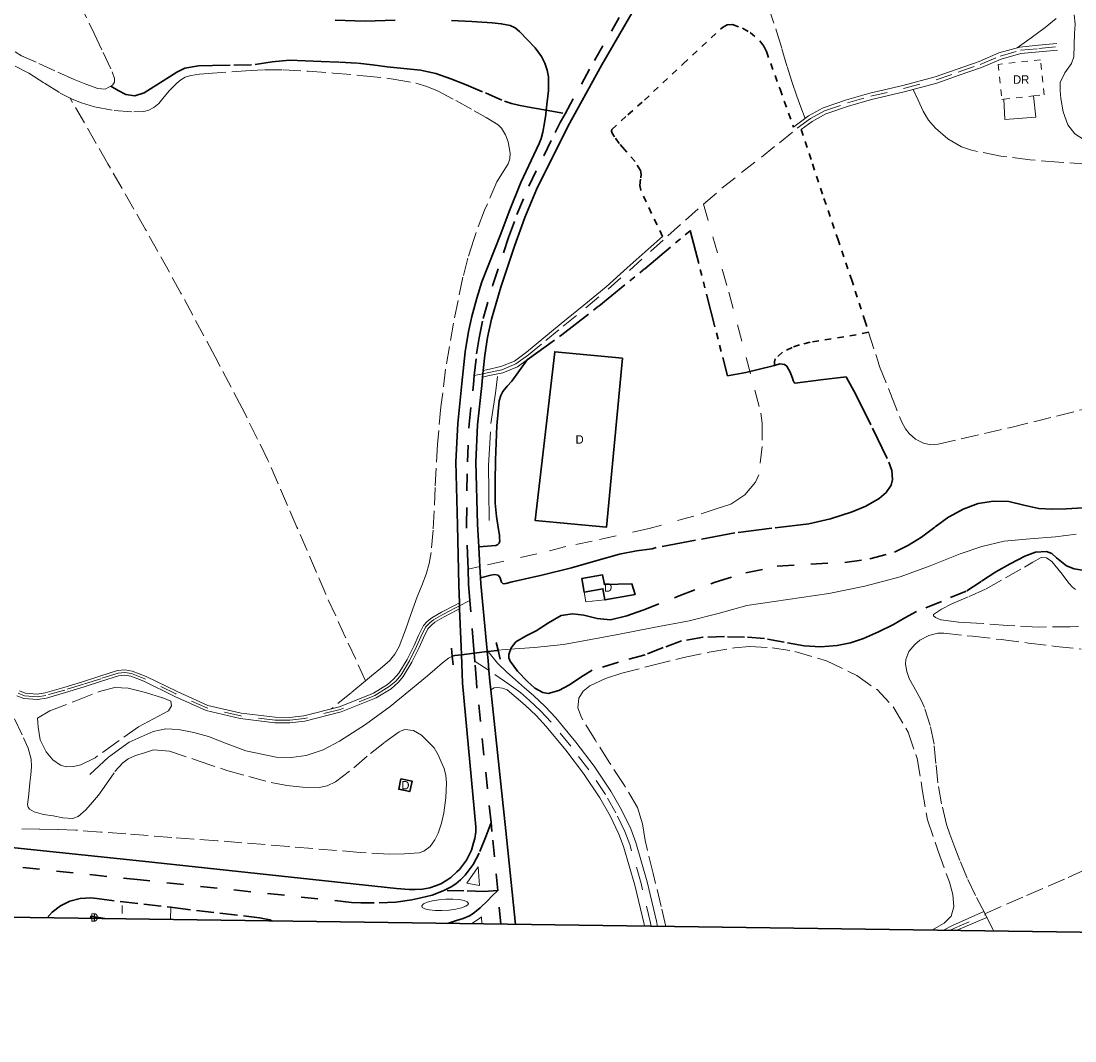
# Model space of a CAD drawing. Header units: metres. Extents: x 397317 to 400830, y 4588008 to 4590370.
# Tile 12 of 88: x 398183 to 398495, y 4588008 to 4588310. Entities that reach past the tile are written whole.
import ezdxf
from ezdxf.enums import TextEntityAlignment as Align

# ---------------------------------------------------------------- set-up
doc = ezdxf.new("R2010")
doc.units = ezdxf.units.M
doc.header["$MEASUREMENT"] = 0
for name, pattern in [('bt5mv20_nopinta', [10, 5, -5]), ('bt5mv20_tapia', [17.375, 10, -2.75, 1.875, -2.75]), ('bt5mv20_tlin1', [7, 5.25, -1.75]), ('bt5mv20_tlin6', [19.375, 10, -1.875, 1.875, -1.875, 1.875, -1.875]), ('bt5mv20_tlin7', [3.75, 1.875, -1.875])]:
    doc.linetypes.add(name, pattern=pattern)
for name, color, linetype, lineweight in [('COB01_LN', 7, 'Continuous', 15), ('EDI01_CN', 7, 'Continuous', 15), ('EDI01_LN', 7, 'Continuous', 15), ('EDI03_CN', 7, 'Continuous', 15), ('EDI03_LN', 7, 'Continuous', 15), ('ELU01_LN', 7, 'Continuous', 15), ('ESP01_LN', 7, 'Continuous', 15), ('ESP02_LN', 7, 'Continuous', 15), ('FLU01_LN', 7, 'Continuous', 15), ('FLU03_LN', 7, 'Continuous', 15), ('ILL01_CN', 7, 'Continuous', 15), ('ILL01_LN', 7, 'Continuous', 15), ('PAR01_LN', 7, 'Continuous', 15), ('PAU01_LN', 7, 'Continuous', 15), ('PON02_LN', 7, 'Continuous', 15), ('TAN01_LN', 7, 'Continuous', 15), ('TAN03_LN', 7, 'Continuous', 15), ('VIA01_LN', 7, 'Continuous', 15), ('VIA04_LN', 7, 'Continuous', 15), ('VIA16_LN', 7, 'Continuous', 15), ('VIA19_LN', 7, 'Continuous', 15), ('VIA21_LN', 7, 'Continuous', 15), ('VIA23_LN', 7, 'Continuous', 15), ('VIR01_LN', 7, 'Continuous', 15)]:
    doc.layers.add(name, color=color, linetype=linetype, lineweight=lineweight)
doc.styles.add('034', font='txt')

msp = doc.modelspace()

# ---------------------------------------------------------------- linework, layer by layer
at = {"layer": 'COB01_LN', "color": 92, "linetype": 'bt5mv20_nopinta', "lineweight": 35}
for points in [[(398339.26, 4588111.09, 165.51), (398337.67, 4588111.36, 165.67), (398335.35, 4588112.72, 165.88), (398333.09, 4588114.66, 166.08), (398330.22, 4588117.67, 165.72), (398328.04, 4588120.68, 164.45), (398327.63, 4588121.65, 163.62), (398327.65, 4588122.61, 162.78), (398328.28, 4588124.59, 162.09), (398329.66, 4588126.4, 161.89), (398332.7, 4588128.12, 162.46), (398335.73, 4588129.66, 162.95), (398339.32, 4588132, 162.94), (398343.1, 4588134.17, 162.72), (398346.42, 4588134.67, 162.33), (398349.81, 4588134.32, 161.96), (398353.77, 4588133.34, 161.72), (398357.7, 4588132.86, 161.66), (398362.55, 4588134.1, 162.07), (398367.33, 4588135.79, 162.4), (398378, 4588139.97, 162.08), (398388.68, 4588144.05, 161.68), (398397.77, 4588146.8, 161.27), (398407.05, 4588148.76, 160.91), (398417.01, 4588149.42, 160.74), (398427.01, 4588149.85, 160.61), (398434.46, 4588150.93, 160.42), (398441.76, 4588152.97, 160.18), (398445.85, 4588154.98, 159.89), (398449.68, 4588157.39, 159.68), (398453.76, 4588160.4, 159.68), (398457.88, 4588163.41, 159.68), (398462.02, 4588165.66, 159.68), (398466.46, 4588167.28, 159.68), (398471.02, 4588168.04, 159.68), (398475.58, 4588167.9, 159.68), (398480, 4588166.86, 159.5), (398484.45, 4588165.89, 159.24), (398488.5, 4588165.68, 159.14), (398492.55, 4588165.73, 159.01), (398497.56, 4588166.03, 158.65)], [(398497.22, 4588147.61, 155.1), (398494.9, 4588148.03, 155.1), (398492.64, 4588148.85, 155.1), (398489.66, 4588151.22, 154.99), (398488.26, 4588152.5, 154.91), (398486.71, 4588153.15, 154.85), (398483.5, 4588152.91, 154.82), (398480.32, 4588151.77, 154.84), (398475.94, 4588149.5, 154.94), (398471.67, 4588147.08, 155.26)], [(398471.67, 4588147.08, 155.26), (398467.33, 4588144.2, 155.96), (398462.94, 4588141.41, 156.69), (398455.6, 4588138.34, 157.53), (398448.25, 4588135.38, 158.37), (398444.82, 4588133.46, 158.79), (398441.4, 4588131.53, 159.3), (398437.03, 4588129.35, 160.3), (398432.59, 4588127.37, 161.42), (398428.76, 4588126.08, 162.24), (398424.76, 4588125.29, 163.02), (398419.86, 4588124.94, 163.78), (398414.97, 4588125.21, 164.1), (398409.11, 4588126.29, 164.1), (398403.22, 4588127.36, 164.1), (398397.35, 4588127.8, 164.09), (398391.47, 4588127.93, 164.09), (398385.09, 4588127.72, 164.09), (398378.74, 4588126.65, 164.09), (398373.29, 4588124.68, 164.09), (398367.97, 4588122.57, 164.09), (398360.11, 4588120.36, 164.04), (398352.3, 4588117.98, 164.21), (398348.9, 4588115.97, 164.51), (398345.58, 4588113.68, 164.89), (398342.43, 4588111.99, 165.2), (398339.26, 4588111.09, 165.51)]]:
    msp.add_polyline3d(points, dxfattribs=at)
at = {"layer": 'EDI01_LN', "color": 1, "linetype": 'Continuous', "lineweight": 35}
for points in [[(398361.2, 4588210.34, 172.94), (398356.5, 4588160.32, 172.94), (398335.4, 4588162.3, 172.94), (398341.18, 4588212.22, 172.94), (398361.2, 4588210.34, 172.94)], [(398349.92, 4588141.13, 163.51), (398349.21, 4588145.11, 163.51), (398355.37, 4588146.19, 163.51), (398355.88, 4588143.31, 163.51), (398363.99, 4588143.6, 163.51), (398364.95, 4588140.37, 163.51), (398356.05, 4588138.8, 163.51), (398355.47, 4588142.1, 163.51), (398349.92, 4588141.13, 163.51)], [(398295.7, 4588085.89, 169.55), (398295.04, 4588082.75, 169.55), (398298.31, 4588082.06, 169.55), (398298.97, 4588085.2, 169.55), (398295.7, 4588085.89, 169.55)], [(398208.09, 4588044.47, 183.72), (398203.95, 4588045.18, 183.79), (398203.84, 4588044.53, 183.78)]]:
    msp.add_polyline3d(points, dxfattribs=at)
at = {"layer": 'EDI03_LN', "color": 1, "linetype": 'bt5mv20_tlin7', "lineweight": 15}
msp.add_polyline3d([(398474.04, 4588286.98, 171.99), (398482.84, 4588287.94, 171.99), (398486.04, 4588288.29, 171.99), (398484.91, 4588298.66, 171.99), (398472.38, 4588297.29, 171.99), (398473.51, 4588286.92, 171.99), (398474.04, 4588286.98, 171.99)], dxfattribs=at)
at = {"layer": 'ELU01_LN', "color": 1, "linetype": 'Continuous', "lineweight": 15}
for points in [[(398315.21, 4588054.94, 170.26), (398318.59, 4588059.81, 170.02), (398318.97, 4588054.27, 170.16), (398315.21, 4588054.94, 170.26)], [(398315.65, 4588048.95, 170.69), (398315.3, 4588049.42, 170.69), (398314.35, 4588049.81, 170.69), (398312.89, 4588050.09, 170.69), (398311.04, 4588050.22, 170.69), (398308.98, 4588050.2, 170.69), (398306.9, 4588050.03, 170.69), (398304.99, 4588049.72, 170.69), (398303.42, 4588049.3, 170.69), (398302.34, 4588048.81, 170.69), (398301.85, 4588048.3, 170.69), (398302, 4588047.81, 170.69), (398302.76, 4588047.39, 170.69), (398304.07, 4588047.08, 170.69), (398305.81, 4588046.89, 170.69), (398307.82, 4588046.87, 170.69), (398309.92, 4588046.99, 170.69), (398311.91, 4588047.26, 170.69), (398313.6, 4588047.65, 170.69), (398314.85, 4588048.12, 170.69), (398315.54, 4588048.62, 170.69), (398315.65, 4588048.95, 170.69)], [(398316.31, 4588042.96, 170.69), (398316.98, 4588043.19, 170.69), (398318.98, 4588044.54, 170.69), (398319.5, 4588045.03, 170.69), (398319.6, 4588042.92, 170.8)]]:
    msp.add_polyline3d(points, dxfattribs=at)
at = {"layer": 'ESP01_LN', "color": 132, "linetype": 'bt5mv20_tlin6', "lineweight": 35}
for points in [[(398318.7, 4588154.5, 165.72), (398323.75, 4588154.9, 166.05), (398324.34, 4588155.21, 166.08), (398324.71, 4588155.62, 166.08), (398324.93, 4588156.3, 166.09), (398324.9, 4588157.03, 166.09), (398324.9, 4588157.96, 166.1), (398324.58, 4588159.62, 166.08), (398323.95, 4588163.5, 165.96), (398323.53, 4588167.39, 165.83), (398323.58, 4588173.78, 165.79), (398323.71, 4588180.18, 165.75), (398323.86, 4588185.26, 165.53), (398324.04, 4588190.34, 165.35), (398324.77, 4588197.71, 165.35), (398325.21, 4588199.24, 165.35), (398325.8, 4588200.45, 165.36), (398327.09, 4588202.08, 165.36), (398328.48, 4588203.57, 165.38), (398330.75, 4588206.71, 165.45), (398333.02, 4588209.84, 165.52), (398343.32, 4588217.26, 165.67), (398354.24, 4588225.72, 165.91), (398367.81, 4588236.82, 165.94), (398381.29, 4588248.05, 165.88), (398381.32, 4588248.08, 165.88)], [(398381.32, 4588248.08, 165.88), (398392.32, 4588205.1, 165.57), (398397.76, 4588206.14, 165.42), (398405.47, 4588207.95, 165.25), (398406.26, 4588208.18, 165.26), (398407.78, 4588208.63, 165.28), (398409.18, 4588208.43, 165.28), (398409.89, 4588207.92, 165.27), (398410.91, 4588206.21, 165.11), (398411.59, 4588204.42, 164.96), (398411.79, 4588203.73, 164.96), (398412.03, 4588203.09, 164.96), (398412.34, 4588202.96, 164.96), (398419.9, 4588203.9, 164.96), (398427.46, 4588204.86, 164.9)], [(398427.46, 4588204.86, 164.9), (398427.58, 4588204.62, 164.9), (398430.26, 4588199.57, 164.97), (398435.23, 4588189.59, 165.13), (398440.1, 4588179.57, 165.22), (398440.95, 4588177.07, 165.22), (398441.12, 4588174.43, 165.22), (398440.72, 4588172.76, 165.22), (398439.27, 4588170.55, 165.22), (398437.16, 4588168.83, 165.22), (398433.25, 4588166.57, 165.22), (398429.17, 4588164.85, 165.22), (398422.84, 4588162.78, 165.22), (398416.39, 4588161.27, 165.22), (398405.41, 4588160.02, 165.23), (398394.47, 4588158.63, 165.3), (398382.84, 4588156.47, 165.42), (398371.21, 4588154.31, 165.55), (398370.03, 4588153.94, 165.6), (398365.43, 4588153.27, 165.82), (398360.4, 4588152.36, 165.92), (398353.31, 4588150.35, 165.7), (398346.19, 4588148.33, 165.48), (398337.42, 4588146.14, 165.36), (398328.59, 4588144.18, 165.48), (398326.76, 4588143.64, 165.73), (398325.94, 4588143.6, 165.89), (398325.46, 4588144.03, 165.96), (398325.25, 4588144.67, 165.96), (398325.04, 4588145.32, 165.87), (398324.84, 4588145.67, 165.85), (398324.46, 4588146.08, 165.83), (398323.39, 4588146.32, 165.82), (398322.33, 4588146.14, 165.76), (398319.23, 4588145.29, 166.16)]]:
    msp.add_polyline3d(points, dxfattribs=at)
at = {"layer": 'ESP02_LN', "color": 254, "linetype": 'bt5mv20_tlin7', "lineweight": 35}
for points in [[(398373.05, 4588246.37, 166.09), (398369.86, 4588253.19, 166.09), (398366.66, 4588260.01, 166.09), (398366.39, 4588261.41, 166.09), (398366.67, 4588263.67, 166.09), (398366.74, 4588264.79, 166.09), (398366.53, 4588265.84, 166.09), (398364.98, 4588268.52, 166.02), (398361.84, 4588272.11, 165.76), (398360.26, 4588273.91, 165.65), (398358.89, 4588275.84, 165.61), (398358.15, 4588276.97, 165.61), (398357.95, 4588277.54, 165.61), (398358.11, 4588278.01, 165.61), (398362.86, 4588282.38, 165.61), (398367.73, 4588286.69, 165.61), (398379.22, 4588297.46, 165.53), (398390.8, 4588308.24, 165.41), (398392.23, 4588309.01, 165.41), (398393.79, 4588309.08, 165.41), (398396.78, 4588307.97, 165.37), (398399.01, 4588306.71, 165.31), (398401.92, 4588304.21, 165.24), (398403.03, 4588302.71, 165.24), (398403.83, 4588301.08, 165.27), (398407.86, 4588289.91, 165.62), (398411.89, 4588278.73, 165.98)], [(398414.1, 4588278.01, 165.97), (398417.48, 4588267.8, 165.63), (398420.86, 4588257.58, 165.28), (398424.93, 4588245.66, 165.14), (398428.98, 4588233.71, 165.04), (398432.94, 4588221.5, 164.63), (398434.04, 4588218.07, 164.49), (398430.41, 4588217.22, 164.62), (398416.74, 4588215.03, 165.19), (398413.59, 4588214.26, 165.3), (398411.43, 4588213.52, 165.37), (398408.61, 4588212.08, 165.41), (398406.41, 4588210.12, 165.39), (398406.23, 4588209.24, 165.34), (398406.26, 4588208.18, 165.26)]]:
    msp.add_polyline3d(points, dxfattribs=at)
at = {"layer": 'FLU01_LN', "color": 150, "linetype": 'Continuous', "lineweight": 15}
for points in [[(398324.43, 4588123.89, 163.17), (398326.52, 4588124.15, 163.07), (398335.18, 4588124.7, 162.4), (398343.8, 4588125.61, 161.69), (398351.85, 4588127.09, 160.96), (398359.88, 4588128.6, 160.29), (398370.45, 4588130.59, 159.57), (398381.02, 4588132.59, 158.87), (398389.54, 4588134.81, 158.28), (398398.05, 4588137.1, 157.69), (398410.15, 4588138.95, 157.05), (398422.29, 4588140.68, 156.47), (398432.91, 4588142.84, 155.67), (398443.4, 4588145.59, 154.97), (398452.32, 4588148.91, 154.75), (398461.19, 4588152.39, 154.57), (398467.6, 4588154.56, 154.37), (398474.16, 4588156.17, 154.17), (398481.77, 4588156.91, 154.08), (398489.39, 4588157.47, 153.92), (398495.46, 4588158.23, 153.62)], [(398203.67, 4588087.15, 170.9), (398209.12, 4588092.22, 170.38), (398215.27, 4588096.71, 170.06), (398222.34, 4588099.89, 169.71), (398226.12, 4588100.6, 169.48), (398229.9, 4588100.4, 169.25), (398234.36, 4588099.56, 168.98), (398238.78, 4588098.39, 168.72), (398244.3, 4588096.25, 168.42), (398249.8, 4588094.09, 168.14), (398258.72, 4588092.23, 167.65), (398263.25, 4588092.11, 167.41), (398267.67, 4588092.72, 167.17), (398272.72, 4588094.45, 166.98), (398277.51, 4588097.02, 166.8), (398285.19, 4588101.95, 166.32), (398292.52, 4588107.24, 165.77), (398298.03, 4588111.77, 165.29), (398303.51, 4588116.34, 164.77), (398305.72, 4588118.23, 164.55), (398307.94, 4588120.13, 164.33), (398309.75, 4588121.55, 164.02), (398310.75, 4588122.08, 163.85), (398310.87, 4588122.11, 163.84)]]:
    msp.add_polyline3d(points, dxfattribs=at)
at = {"layer": 'FLU03_LN', "color": 150, "linetype": 'bt5mv20_nopinta', "lineweight": 35}
msp.add_polyline3d([(398310.87, 4588122.11, 163.84), (398311.61, 4588122.31, 163.77), (398313.59, 4588122.55, 163.68), (398317.32, 4588123.01, 163.5), (398321.22, 4588123.5, 163.32), (398321.47, 4588123.53, 163.31), (398324.17, 4588123.86, 163.18), (398324.43, 4588123.89, 163.17)], dxfattribs=at)
at = {"layer": 'ILL01_LN', "color": 150, "linetype": 'bt5mv20_tlin1', "lineweight": 35}
msp.add_polyline3d([(398191.04, 4588044.71, 173.67), (398192.46, 4588046.38, 173.54), (398194.93, 4588048.3, 173.36), (398197.74, 4588049.67, 173.18), (398200.77, 4588050.45, 173), (398203.9, 4588050.6, 172.84), (398205.66, 4588050.4, 172.76), (398227.56, 4588047.82, 172.31), (398228.2, 4588047.74, 172.3), (398253.81, 4588044.71, 171.78), (398256.87, 4588044.07, 171.75), (398257.53, 4588043.78, 171.75)], dxfattribs=at)
at = {"layer": 'PAR01_LN', "color": 3, "linetype": 'bt5mv20_tlin1', "lineweight": 15}
for points in [[(398402.53, 4588376.15, 155.2), (398399.32, 4588368.42, 155.28), (398397.68, 4588363.52, 155.58), (398397.17, 4588358.56, 155.95), (398398.14, 4588349.64, 156.64), (398399.32, 4588340.72, 157.55), (398400.46, 4588331.23, 159.03), (398402.08, 4588321.88, 160.78), (398404.36, 4588314.47, 162.31), (398406.85, 4588307.08, 163.83), (398408.4, 4588301.87, 164.68), (398409.97, 4588296.65, 165.24), (398411.34, 4588292.24, 165.28), (398412.83, 4588287.86, 165.35), (398414.06, 4588284.57, 165.65), (398415.28, 4588281.27, 165.95)], [(398182.31, 4588341.34, 164.03), (398184.86, 4588339.84, 164.02), (398187.1, 4588337.61, 164.03), (398191.92, 4588331.64, 164.02), (398195.83, 4588325.28, 164.02), (398200.37, 4588315.83, 164.03), (398204.89, 4588306.37, 164.08), (398207.57, 4588300.75, 164.13), (398210.24, 4588295.12, 164.18), (398210.95, 4588293.09, 164.2), (398210.91, 4588292.05, 164.2), (398210.34, 4588291.09, 164.21), (398208.2, 4588289.97, 164.21), (398205.99, 4588290.18, 164.21), (398202.46, 4588291.41, 164.21), (398198.95, 4588292.82, 164.22), (398193.31, 4588295.35, 164.67), (398187.74, 4588297.97, 165.43), (398183.42, 4588299.81, 166.09), (398181.5, 4588301, 166.38)], [(398478.03, 4588302.2, 166.64), (398482.19, 4588305.18, 166.53), (398486.34, 4588308.15, 166.41), (398489.59, 4588310.84, 166.46)], [(398494.93, 4588311.91, 166.58), (398495.18, 4588309.18, 166.69), (398494.97, 4588306.44, 166.81), (398494.92, 4588302.99, 166.9), (398494.8, 4588299.54, 166.95), (398494.15, 4588297.53, 166.95), (398492.14, 4588294.8, 166.95), (398490.76, 4588291.91, 166.95), (398490.72, 4588289.54, 166.95), (398490.99, 4588287.16, 166.95), (398491.67, 4588283.21, 166.9), (398493.01, 4588279.35, 166.8), (398495.05, 4588276.74, 166.69), (398497.84, 4588274.91, 166.55)], [(398181.51, 4588296.76, 166.79), (398185.6, 4588294.64, 166.71), (398190.21, 4588291.71, 166.55), (398194.85, 4588288.79, 166.38), (398197.84, 4588287.24, 166.28)], [(398197.84, 4588287.24, 166.28), (398197.92, 4588287.2, 166.28), (398201.19, 4588285.87, 166.18), (398205.03, 4588284.7, 166.1), (398210.82, 4588283.66, 166.04), (398216.61, 4588283.2, 166.02), (398219.63, 4588283.32, 166.07), (398221.13, 4588283.73, 166.1), (398222.61, 4588284.49, 166.11), (398224.01, 4588285.66, 166.09), (398225.58, 4588287.63, 166.04), (398227.18, 4588289.54, 165.96), (398229.36, 4588291.7, 165.82), (398230.54, 4588292.68, 165.75), (398231.89, 4588293.46, 165.69), (398233.55, 4588294.03, 165.65), (398236.09, 4588294.43, 165.61), (398238.65, 4588294.61, 165.58), (398249.76, 4588295.41, 165.58), (398255.32, 4588295.66, 165.57), (398260.87, 4588295.63, 165.51), (398268.26, 4588295.24, 165.35), (398275.64, 4588294.71, 165.18), (398284.52, 4588293.93, 165), (398293.39, 4588292.94, 164.82), (398300.07, 4588291.73, 164.6), (398303.32, 4588290.75, 164.46), (398306.47, 4588289.44, 164.34), (398311.95, 4588286.57, 164.18), (398317.31, 4588283.55, 164.24), (398320.89, 4588281.54, 164.46), (398324.42, 4588279.36, 164.71), (398325.49, 4588278.37, 164.78), (398326.6, 4588276.44, 164.87), (398327.37, 4588274.32, 164.99), (398328, 4588271.02, 165.23), (398327.91, 4588269.35, 165.36), (398327.46, 4588267.8, 165.49), (398325.75, 4588265.15, 165.74), (398324.05, 4588262.48, 165.99), (398320.42, 4588254.09, 166.59), (398317.21, 4588245.5, 167.04), (398315.5, 4588239.91, 167.28), (398314.04, 4588234.26, 167.52), (398311.2, 4588220.71, 168.06), (398308.92, 4588207.06, 168.57), (398307.54, 4588195.92, 168.68), (398306.48, 4588184.76, 168.32), (398305.82, 4588172.11, 167.47), (398305.23, 4588159.45, 166.55), (398304.6, 4588152.86, 166.18), (398304.03, 4588149.6, 166.06), (398303.14, 4588146.41, 166.02), (398301.85, 4588143.03, 166.13), (398300.52, 4588139.68, 166.34), (398298.75, 4588134.8, 166.71), (398296.99, 4588129.92, 167.07), (398295.14, 4588125.01, 167.32), (398293.93, 4588122.73, 167.44), (398292.29, 4588120.78, 167.58), (398289.67, 4588118.52, 167.9), (398287, 4588116.32, 168.19), (398285.22, 4588114.85, 168.3)], [(398498.84, 4588267.71, 163.55), (398490.36, 4588268.37, 163.72), (398481.88, 4588269, 163.88), (398473.15, 4588270.13, 164.08), (398464.49, 4588271.89, 164.32), (398461.54, 4588272.92, 164.47), (398457.52, 4588275.29, 164.78), (398453.89, 4588278.45, 165.09), (398451.8, 4588280.81, 165.17), (398450.21, 4588283.42, 165.33), (398448.73, 4588286.65, 165.69), (398447.25, 4588289.88, 166.05)], [(398285.22, 4588114.85, 168.3), (398279.32, 4588127.68, 168.7), (398273.42, 4588140.51, 169.09), (398264.91, 4588160.33, 169.59), (398256.34, 4588180.13, 169.97), (398248.74, 4588195.54, 170.17), (398240.71, 4588210.73, 169.91), (398230.56, 4588229.62, 168.98), (398220.15, 4588248.37, 168.02), (398209, 4588267.81, 167.15), (398197.84, 4588287.24, 166.28)], [(398434.04, 4588218.07, 164.49), (398436.87, 4588209.29, 164.12), (398437.32, 4588207.88, 164.05), (398440.62, 4588199.62, 163.6), (398443.92, 4588191.36, 163.14), (398444.97, 4588189.38, 162.91), (398446.03, 4588188.06, 162.63), (398447.98, 4588186.39, 162.21), (398450.29, 4588185.14, 161.96), (398452.48, 4588184.7, 161.89), (398454.67, 4588184.93, 161.84), (398476.13, 4588189.82, 161.29), (398497.55, 4588195.18, 160.89)], [(398503.19, 4588131.19, 160.33), (398493.74, 4588130.83, 160.28), (398484.29, 4588130.77, 160.21), (398475.16, 4588131.26, 160.18), (398466.04, 4588131.92, 160.21), (398460.72, 4588132.2, 160.37), (398455.4, 4588132.91, 160.58), (398453.82, 4588133.58, 160.61), (398453.27, 4588134.04, 160.61), (398453.25, 4588134.45, 160.59), (398455.66, 4588136.1, 160.28), (398458.67, 4588137.64, 159.76), (398463.83, 4588139.79, 158.54), (398468.89, 4588142.05, 157.49), (398474.54, 4588145.29, 156.88), (398480.18, 4588148.53, 156.37), (398482.64, 4588149.95, 156.16), (398485.11, 4588151.36, 155.97), (398486.74, 4588151.27, 155.92), (398488.3, 4588150.13, 155.97), (398490.99, 4588146.92, 156.36), (398493.42, 4588143.68, 157.07), (398494.31, 4588142.68, 157.44), (398495.3, 4588141.91, 157.82)], [(398468.5, 4588045.94, 165.82), (398468.42, 4588046.1, 165.81), (398465.74, 4588051.28, 165.72), (398463.27, 4588056.4, 165.58), (398461.09, 4588061.63, 165.44), (398459.61, 4588065.56, 165.35), (398458.13, 4588069.5, 165.26), (398457.17, 4588072.34, 165.26), (398455.64, 4588078.44, 165.28), (398454.57, 4588084.62, 165.24), (398454, 4588090.37, 165.04), (398453.45, 4588096.13, 164.83), (398452.29, 4588101.59, 164.65), (398450.64, 4588106.94, 164.47), (398449.67, 4588109.17, 164.33), (398448.46, 4588111.28, 164.13), (398446.09, 4588115.54, 163.72), (398445.37, 4588117.59, 163.59), (398445.03, 4588119.73, 163.49), (398445.12, 4588121.12, 163.45), (398446.01, 4588123.52, 163.42), (398447.73, 4588125.62, 163.4), (398449.26, 4588126.85, 163.4), (398451.87, 4588128.28, 163.39), (398454.51, 4588128.95, 163.39), (398456.32, 4588128.95, 163.4), (398464.82, 4588128.04, 163.53), (398473.31, 4588127.04, 163.67), (398481.36, 4588126.03, 163.73), (398489.41, 4588125.03, 163.72), (398497, 4588124.25, 163.6)], [(398374.07, 4588042.16, 171.32), (398372.7, 4588048.04, 171.02), (398370.32, 4588057.82, 170.48), (398367.92, 4588067.6, 169.93), (398367.12, 4588072.54, 169.65), (398365.73, 4588077.35, 169.34), (398361.62, 4588084.2, 168.52), (398357.28, 4588090.77, 167.57), (398353.17, 4588097.37, 166.8), (398349.07, 4588103.99, 166.13), (398348.04, 4588106.82, 165.97), (398348.3, 4588109.76, 165.95), (398349.61, 4588111.8, 166.02), (398351.58, 4588113.33, 166.13), (398356.25, 4588115.52, 166.52), (398361.05, 4588117.11, 166.82), (398370.22, 4588119.49, 166.86), (398379.44, 4588121.71, 166.75), (398386.91, 4588123.3, 166.6), (398394.4, 4588124.61, 166.49), (398398.84, 4588125, 166.47), (398405.57, 4588124.65, 166.44), (398412.29, 4588123.55, 166.42), (398421.64, 4588120.76, 166.41), (398430.55, 4588116.39, 166.39), (398436.56, 4588112.24, 166.36), (398441.54, 4588106.89, 166.33), (398445.78, 4588099.62, 166.32), (398448.48, 4588091.84, 166.33), (398449.93, 4588082.73, 166.35), (398451.46, 4588073.71, 166.41), (398454.66, 4588064.45, 167.06), (398458.03, 4588055.22, 167.7), (398458.97, 4588051.63, 167.71), (398459.3, 4588048, 167.71), (398458.47, 4588045.21, 167.69), (398456.44, 4588043.1, 167.74), (398452.75, 4588041.05, 167.96)], [(398285.22, 4588114.85, 168.3), (398281.06, 4588111.43, 168.54), (398275.13, 4588106.55, 168.88)], [(398191.83, 4588105.99, 172.37), (398199.49, 4588108.96, 172.07), (398207.15, 4588111.92, 171.76), (398211.03, 4588112.84, 171.73), (398215, 4588112.7, 171.76), (398220.12, 4588111.42, 171.71), (398225.19, 4588109.8, 171.59), (398226.45, 4588109.36, 171.17), (398227.57, 4588108.81, 170.76), (398227.81, 4588107.44, 170.72), (398226.91, 4588106.01, 170.68), (398222.43, 4588103.63, 170.51), (398218, 4588101.27, 170.37), (398211.65, 4588096.7, 170.32), (398205.18, 4588092.1, 170.34), (398200.98, 4588090.02, 170.31), (398198.77, 4588089.46, 170.31), (398196.64, 4588089.39, 170.36), (398194.98, 4588089.86, 170.47), (398192.69, 4588091.47, 170.74), (398190.75, 4588093.81, 171.04), (398188.97, 4588097.41, 171.51), (398188.31, 4588101.15, 171.81), (398188.25, 4588102.5, 171.83), (398188.19, 4588103.84, 171.84), (398191.83, 4588105.99, 172.37)], [(398468.5, 4588045.94, 165.82), (398480.79, 4588051.27, 164.9), (398493.08, 4588056.6, 163.99), (398502.22, 4588060.88, 163.57), (398515.71, 4588067.82, 163.59), (398529.31, 4588074.55, 163.69), (398546.03, 4588082.13, 163.6), (398562.74, 4588089.72, 163.41), (398584.59, 4588099.71, 162.98), (398606.44, 4588109.7, 162.54)], [(398181.34, 4588103.57, 173.82), (398184.01, 4588097.99, 173.05), (398185.36, 4588094.91, 172.66), (398186.26, 4588091.68, 172.37), (398186.36, 4588089.49, 172.29), (398186.15, 4588087.07, 172.28), (398185.9, 4588084.65, 172.27), (398185.54, 4588081.4, 172.24), (398185.21, 4588078.16, 172.22), (398185.35, 4588077.49, 172.22), (398185.8, 4588076.91, 172.22), (398187.13, 4588076.06, 172.22), (398189.95, 4588075.25, 172.22), (398192.8, 4588074.87, 172.22), (398195.64, 4588074.3, 172.15), (398198.46, 4588074.08, 172.02), (398200.21, 4588074.71, 171.97), (398202.49, 4588076.71, 171.97), (398204.46, 4588078.91, 171.97), (398206.22, 4588081.01, 171.93), (398207.83, 4588083.33, 171.88), (398211.02, 4588087.98, 171.76), (398213.43, 4588090.62, 171.69), (398215.02, 4588091.79, 171.67), (398217.1, 4588092.73, 171.66), (398219.78, 4588093.56, 171.66), (398222.47, 4588094.39, 171.66), (398227.2, 4588094.05, 171.52), (398235.66, 4588091.2, 170.94), (398244.16, 4588088.33, 170.34), (398250.66, 4588086.5, 169.99), (398257.25, 4588084.76, 169.68), (398261.92, 4588083.88, 169.56), (398266.59, 4588083.38, 169.42), (398271.47, 4588083.32, 169.11), (398273.9, 4588083.82, 168.94), (398276.28, 4588084.92, 168.76), (398281.75, 4588089.09, 168.23), (398286.65, 4588093.35, 167.73), (398290.95, 4588096.68, 167.52), (398295.3, 4588099.88, 167.47), (398296.8, 4588100.45, 167.47), (398299.38, 4588100.12, 167.47), (398301.8, 4588098.74, 167.47), (398305.52, 4588095.02, 167.47), (398306.75, 4588092.92, 167.47), (398307.6, 4588090.91, 167.47), (398308.46, 4588088.9, 167.47), (398309.01, 4588086.82, 167.47), (398309.18, 4588084.66, 167.47), (398308.99, 4588080.21, 167.49), (398308.35, 4588075.75, 167.53), (398307.72, 4588072.68, 167.59), (398306.73, 4588069.72, 167.67), (398305.75, 4588067.76, 167.71), (398304.32, 4588065.8, 167.67), (398302.5, 4588064.4, 167.59), (398301.08, 4588063.97, 167.6), (398296.72, 4588063.63, 167.75), (398292.35, 4588063.58, 167.91), (398283.62, 4588064.06, 168.28), (398262.53, 4588065.81, 169.22), (398241.44, 4588067.5, 170.17), (398227.88, 4588068.52, 170.89), (398214.31, 4588069.54, 171.62), (398206.92, 4588070.1, 171.55), (398199.52, 4588070.64, 171.55), (398194.13, 4588070.86, 171.92), (398188.75, 4588070.95, 172.31), (398182.52, 4588071.08, 172.78)], [(398471.16, 4588040.79, 165.9), (398470.96, 4588041.18, 165.9), (398468.7, 4588045.57, 165.82), (398468.5, 4588045.94, 165.82)]]:
    msp.add_polyline3d(points, dxfattribs=at)
at = {"layer": 'PAU01_LN', "color": 202, "linetype": 'Continuous', "lineweight": 15}
msp.add_polyline3d([(398227.56, 4588047.82, 172.31), (398227.48, 4588044.2, 172.53)], dxfattribs=at)
at = {"layer": 'PON02_LN', "color": 1, "linetype": 'Continuous', "lineweight": 35}
for points in [[(398310.65, 4588124.52, 165.81), (398310.87, 4588122.11, 165.81), (398311.11, 4588119.54, 165.81)], [(398325.03, 4588121.29, 165.12), (398324.43, 4588123.89, 165.12), (398323.91, 4588126.17, 165.12)]]:
    msp.add_polyline3d(points, dxfattribs=at)
at = {"layer": 'TAN01_LN', "color": 1, "linetype": 'bt5mv20_tapia', "lineweight": 15}
for points in [[(398474.04, 4588286.98, 169.03), (398474.36, 4588280.98, 169.03), (398483.51, 4588281.65, 169.03), (398482.84, 4588287.94, 169.03)], [(398349.92, 4588141.13, 163.51), (398350.41, 4588138.26, 163.51), (398356.05, 4588138.8, 163.51)]]:
    msp.add_polyline3d(points, dxfattribs=at)
at = {"layer": 'TAN03_LN', "color": 3, "linetype": 'bt5mv20_tapia', "lineweight": 15}
msp.add_polyline3d([(398321.76, 4588162.3, 166.77), (398321.66, 4588170.96, 166.77), (398321.59, 4588178.58, 166.77), (398322.32, 4588191.01, 166.77), (398323.7, 4588200.01, 166.77), (398324.27, 4588204.87, 166.77)], dxfattribs=at)
at = {"layer": 'VIA01_LN', "color": 6, "linetype": 'bt5mv20_nopinta', "lineweight": 35}
for points in [[(398322.34, 4588072.94, 169.02), (398318, 4588114.52, 166.64), (398317.54, 4588120.35, 166.55), (398317.51, 4588120.68, 166.55), (398317.32, 4588123.01, 166.52), (398317.13, 4588125.33, 166.49), (398316.07, 4588138.62, 166.31), (398315.69, 4588143.41, 166.24), (398315.54, 4588147.86, 166.03), (398315.46, 4588150.04, 165.93), (398315.07, 4588161.12, 165.4), (398315.37, 4588179.62, 164.65), (398315.88, 4588190.76, 164.59), (398317.13, 4588202.52, 164.42), (398317.4, 4588205.17, 164.37), (398318.06, 4588211.66, 164.25), (398318.83, 4588216.36, 164.03), (398320.01, 4588222.06, 163.79), (398322.87, 4588232.02, 163.32), (398327.55, 4588246.07, 162.56), (398330.03, 4588252.87, 162.22), (398333.5, 4588261.28, 161.83), (398341.36, 4588277.15, 161.15), (398342.81, 4588280.08, 161.02), (398344.25, 4588282.69, 160.91), (398352.92, 4588298.43, 160.22), (398360.29, 4588311.11, 159.67)], [(398308.4, 4588052.77, 170.43), (398306.67, 4588052.08, 170.51), (398304.93, 4588051.39, 170.58), (398301.54, 4588050.58, 170.64), (398298.88, 4588050.02, 170.69), (398294.22, 4588049.34, 170.74), (398287.76, 4588049.15, 170.84), (398283.83, 4588049.15, 170.93), (398281.09, 4588049.26, 171.02), (398218.59, 4588055.92, 172.06), (398149.57, 4588063.19, 175.58), (398011.42, 4588078.09, 185.57), (397990.34, 4588080.36, 187.08)], [(398322.34, 4588072.94, 169.02), (398320.94, 4588068.94, 169.5), (398318.8, 4588063.87, 169.62), (398317.1, 4588060.47, 169.84), (398314.73, 4588057.34, 170.05), (398313.32, 4588055.95, 170.12), (398311.9, 4588054.75, 170.25), (398310.53, 4588053.86, 170.32), (398308.4, 4588052.77, 170.43)], [(398324.32, 4588052.76, 170.32), (398322.62, 4588070.24, 169.18), (398322.34, 4588072.94, 169.02)], [(398324.32, 4588052.76, 170.32), (398320.24, 4588052.54, 170.35), (398314.34, 4588052.67, 170.38), (398308.4, 4588052.77, 170.43)], [(398309.47, 4588043.06, 170.69), (398312.14, 4588043.89, 170.69), (398314.1, 4588044.55, 170.69), (398315.94, 4588045.27, 170.69), (398317.09, 4588046.02, 170.69), (398319.13, 4588047.65, 170.69), (398321.33, 4588049.78, 170.61), (398322.67, 4588051.18, 170.47), (398324.32, 4588052.76, 170.32)], [(398325.28, 4588042.84, 170.97), (398324.32, 4588052.76, 170.32)]]:
    msp.add_polyline3d(points, dxfattribs=at)
at = {"layer": 'VIA04_LN', "color": 1, "linetype": 'Continuous', "lineweight": 35}
for points in [[(398276.21, 4588310.39, 155.89), (398285.06, 4588310.09, 156.27), (398294.03, 4588310.35, 156.78)], [(398329.6, 4588042.78, 170.99), (398326.74, 4588070.48, 169.18), (398322.31, 4588112.15, 166.79), (398322.04, 4588114.73, 166.64), (398321.74, 4588117.93, 166.6), (398321.47, 4588120.84, 166.56), (398321.22, 4588123.5, 166.52), (398321.18, 4588123.87, 166.51), (398321, 4588125.81, 166.48), (398319.33, 4588143.56, 166.24), (398319.23, 4588145.29, 166.16), (398319.03, 4588148.64, 166), (398318.93, 4588150.42, 165.91), (398318.7, 4588154.5, 165.72), (398318.32, 4588161.2, 165.4), (398317.84, 4588179.59, 164.65), (398318.34, 4588190.57, 164.59), (398319.59, 4588202.26, 164.42), (398319.84, 4588204.72, 164.38), (398319.94, 4588205.71, 164.36), (398320.04, 4588206.72, 164.34), (398320.5, 4588211.25, 164.25), (398321.34, 4588216.49, 164.01), (398322.52, 4588221.87, 163.76), (398325.25, 4588231.35, 163.32), (398329.28, 4588243.49, 162.65), (398332.37, 4588251.96, 162.22), (398335.79, 4588260.24, 161.83), (398345.04, 4588278.92, 161.02), (398355.1, 4588297.19, 160.22), (398363.97, 4588312.46, 159.56)], [(398310.64, 4588310.31, 158.25), (398316.68, 4588309.93, 158.67), (398322.72, 4588309.55, 159.09), (398325.36, 4588309.32, 159.27), (398327.98, 4588308.76, 159.42), (398329.47, 4588308.05, 159.47), (398330.77, 4588307.04, 159.47), (398333.14, 4588304.58, 159.48), (398335.38, 4588302.17, 159.54), (398337.3, 4588299.61, 159.64), (398338.3, 4588297.63, 159.74), (398338.97, 4588295.61, 159.88), (398339.35, 4588293.6, 160.05), (398339.35, 4588289.55, 160.37), (398338.67, 4588283.71, 160.74), (398338.52, 4588282.47, 160.82), (398338.19, 4588279.95, 160.9), (398337.68, 4588277.19, 161.13), (398337.23, 4588275.39, 161.26), (398336.64, 4588273.86, 161.32), (398331.21, 4588262.32, 161.83), (398327.69, 4588253.78, 162.22), (398325.26, 4588247.13, 162.55), (398319.59, 4588232.95, 163.32), (398318.1, 4588228.13, 163.53), (398316.71, 4588222.68, 163.77), (398315.72, 4588218.22, 163.97), (398314.69, 4588212.23, 164.25), (398313.74, 4588202.87, 164.42), (398312.48, 4588191.02, 164.59), (398311.96, 4588179.65, 164.65), (398312.45, 4588160.96, 165.4), (398312.79, 4588143.14, 166.24), (398312.99, 4588137.91, 166.31), (398313.03, 4588137.03, 166.32), (398313.06, 4588136.16, 166.33), (398313.5, 4588124.87, 166.49), (398313.59, 4588122.55, 166.52), (398313.7, 4588119.87, 166.56), (398313.92, 4588114.19, 166.64), (398317.88, 4588071.62, 169.18), (398317.85, 4588070.18, 169.25), (398317.56, 4588068.17, 169.4), (398317.2, 4588066.91, 169.5), (398316.54, 4588064.72, 169.62), (398315.06, 4588061.74, 169.84), (398312.97, 4588058.98, 170.05), (398312.27, 4588058.28, 170.12), (398310.41, 4588056.64, 170.25), (398309.26, 4588055.89, 170.32), (398307.47, 4588054.81, 170.43), (398305.87, 4588054.14, 170.51), (398304.23, 4588053.56, 170.58), (398302.07, 4588053.2, 170.64), (398299.88, 4588053.08, 170.69), (398298.08, 4588053.14, 170.74), (398294.33, 4588053.43, 170.81), (398219.18, 4588061.44, 172.06), (398150.16, 4588068.71, 175.58)]]:
    msp.add_polyline3d(points, dxfattribs=at)
at = {"layer": 'VIA16_LN', "color": 42, "linetype": 'bt5mv20_nopinta', "lineweight": 15}
for points in [[(398385.26, 4588255.91, 166.26), (398390.65, 4588260.6, 166.34), (398396.48, 4588265.25, 166.25), (398402.35, 4588269.86, 166.09), (398407.67, 4588274.11, 166.03), (398412.98, 4588278.38, 165.97), (398416.83, 4588281.22, 165.94), (398421.03, 4588283.51, 165.9), (398427.81, 4588285.86, 165.88), (398434.69, 4588287.85, 165.9), (398444.4, 4588290.11, 166), (398454.02, 4588292.68, 166.17), (398460.58, 4588294.97, 166.38), (398467.13, 4588297.28, 166.56), (398472.97, 4588299.75, 166.63), (398478.97, 4588301.47, 166.64), (398484.43, 4588301.97, 166.65), (398489.88, 4588302.47, 166.65)], [(398385.26, 4588255.91, 166.26), (398392.67, 4588229.86, 165.97), (398402.17, 4588194.04, 165.96), (398402.56, 4588191.07, 165.96), (398402.56, 4588184.2, 165.95), (398401.57, 4588175.85, 165.94), (398400.58, 4588173.62, 165.94), (398397.42, 4588169.91, 165.93), (398393.26, 4588167.13, 165.93), (398389.3, 4588165.83, 165.93), (398382.38, 4588163.6, 165.93), (398369.12, 4588159.89, 165.92), (398352.29, 4588156.18, 165.7), (398344.52, 4588154.58, 165.48), (398335.94, 4588152.43, 165.36), (398319.03, 4588148.64, 165.92), (398315.54, 4588147.86, 166.03)], [(398317.4, 4588205.17, 164.37), (398319.94, 4588205.71, 164.4), (398321.23, 4588205.99, 164.41), (398325.58, 4588206.93, 164.83), (398329.73, 4588208.65, 165.24), (398333.43, 4588211.32, 165.62), (398338.58, 4588215.58, 165.97), (398343.73, 4588219.83, 166.07), (398350.41, 4588225.26, 166.07), (398357.05, 4588230.73, 166.07), (398363.29, 4588236.31, 166.07), (398369.5, 4588241.92, 166.07), (398374.7, 4588246.55, 166.1), (398379.92, 4588251.17, 166.15), (398385.26, 4588255.91, 166.26)], [(398316.07, 4588138.62, 166.31), (398315.65, 4588138.4, 166.45), (398313.03, 4588137.03, 166.56), (398311.85, 4588136.42, 166.61), (398308.06, 4588134.45, 166.63), (398305.28, 4588132.89, 166.63), (398304.22, 4588131.99, 166.63), (398302.99, 4588130.73, 166.63), (398301.61, 4588127.88, 166.67), (398300.33, 4588125.01, 166.77), (398298.22, 4588120.74, 167.21), (398295.73, 4588116.63, 167.65), (398294.15, 4588114.74, 167.76), (398292.25, 4588113.13, 167.88), (398287.97, 4588110.49, 168.01), (398277.73, 4588106.39, 168.72), (398267.12, 4588103.68, 169.45), (398262.8, 4588103.22, 169.46), (398258.47, 4588103.25, 169.45), (398248.3, 4588104.46, 169.98), (398238.29, 4588106.82, 170.55), (398229.11, 4588110.96, 171.09), (398219.95, 4588115.44, 171.62), (398215.99, 4588116.97, 171.83), (398213.96, 4588117.31, 171.95), (398211.98, 4588117.11, 172.08), (398206.84, 4588115.48, 172.66), (398201.75, 4588113.82, 173.27), (398196.19, 4588112.12, 173.91), (398190.6, 4588110.54, 174.45), (398188.11, 4588110.08, 174.61), (398184.3, 4588110.39, 174.78), (398182.43, 4588111.16, 174.84)], [(398369.71, 4588042.22, 171.07), (398369.49, 4588043.27, 171.01), (398366.74, 4588054.89, 170.61), (398363.39, 4588066.4, 170.21), (398361.93, 4588070.25, 170.03), (398359.28, 4588075.82, 169.65), (398356.2, 4588081.19, 169.21), (398351.28, 4588088.51, 168.47), (398345.95, 4588095.54, 167.71), (398340.12, 4588102.6, 167.03), (398337.02, 4588105.95, 166.79), (398333.69, 4588109.07, 166.62), (398331.02, 4588111.37, 166.52), (398327.64, 4588113.88, 166.43), (398321.74, 4588117.93, 166.43), (398321.54, 4588118.07, 166.43), (398317.94, 4588120.4, 166.54), (398317.51, 4588120.68, 166.55)], [(398458, 4588040.97, 167.57), (398459.26, 4588041.59, 167.43), (398468.7, 4588045.57, 165.82)]]:
    msp.add_polyline3d(points, dxfattribs=at)
at = {"layer": 'VIA19_LN', "color": 7, "linetype": 'Continuous', "lineweight": 15}
for points in [[(398411.89, 4588278.73, 165.98), (398412.39, 4588279.14, 165.97), (398416.31, 4588282.03, 165.94), (398420.64, 4588284.39, 165.9), (398427.52, 4588286.77, 165.88), (398434.45, 4588288.78, 165.9), (398444.17, 4588291.04, 166), (398453.74, 4588293.6, 166.17), (398460.26, 4588295.87, 166.38), (398466.78, 4588298.17, 166.56), (398472.65, 4588300.66, 166.63), (398478.79, 4588302.42, 166.64), (398484.34, 4588302.92, 166.65), (398489.79, 4588303.42, 166.65)], [(398414.1, 4588278.01, 165.97), (398417.34, 4588280.41, 165.94), (398421.42, 4588282.63, 165.9), (398428.1, 4588284.95, 165.88), (398434.93, 4588286.92, 165.9), (398444.64, 4588289.18, 166), (398454.3, 4588291.76, 166.17), (398460.9, 4588294.06, 166.38), (398467.48, 4588296.39, 166.56), (398473.29, 4588298.85, 166.63), (398479.15, 4588300.52, 166.64), (398484.51, 4588301.02, 166.65), (398489.97, 4588301.52, 166.65)], [(398320.04, 4588206.72, 164.34), (398321.03, 4588206.93, 164.41), (398325.29, 4588207.85, 164.83), (398329.26, 4588209.49, 165.24), (398332.84, 4588212.08, 165.62), (398337.97, 4588216.32, 165.97), (398343.12, 4588220.57, 166.07), (398349.8, 4588226, 166.07), (398356.43, 4588231.46, 166.07), (398362.65, 4588237.02, 166.07), (398368.86, 4588242.63, 166.07), (398373.05, 4588246.37, 166.09)], [(398319.84, 4588204.72, 164.38), (398321.43, 4588205.06, 164.41), (398325.87, 4588206.01, 164.83), (398330.2, 4588207.81, 165.24), (398333.02, 4588209.84, 165.52)], [(398313.06, 4588136.16, 166.33), (398312.22, 4588135.72, 166.61), (398308.44, 4588133.75, 166.63), (398305.76, 4588132.24, 166.63), (398304.8, 4588131.44, 166.63), (398303.64, 4588130.25, 166.63), (398302.33, 4588127.55, 166.67), (398301.05, 4588124.67, 166.77), (398298.92, 4588120.36, 167.21), (398296.36, 4588116.14, 167.65), (398294.93, 4588114.47, 167.78), (398292.75, 4588112.5, 167.88), (398288.33, 4588109.78, 168.01), (398277.98, 4588105.63, 168.72), (398267.26, 4588102.9, 169.45), (398262.84, 4588102.43, 169.46), (398258.42, 4588102.45, 169.45), (398248.16, 4588103.68, 169.98), (398238.03, 4588106.06, 170.55), (398228.77, 4588110.24, 171.09), (398219.63, 4588114.71, 171.62), (398215.78, 4588116.2, 171.83), (398213.94, 4588116.51, 171.95), (398212.14, 4588116.33, 172.08), (398207.08, 4588114.72, 172.66), (398201.99, 4588113.06, 173.27), (398196.41, 4588111.36, 173.91), (398190.78, 4588109.76, 174.45), (398188.15, 4588109.28, 174.61), (398184.12, 4588109.61, 174.78), (398182.05, 4588110.45, 174.84)], [(398312.99, 4588137.91, 166.31), (398311.49, 4588137.13, 166.61), (398307.68, 4588135.15, 166.63), (398304.81, 4588133.53, 166.63), (398303.44, 4588132.44, 166.63), (398302.34, 4588131.21, 166.63), (398300.89, 4588128.22, 166.67), (398299.61, 4588125.35, 166.77), (398297.52, 4588121.12, 167.21), (398295.1, 4588117.12, 167.65), (398293.47, 4588115.38, 167.77), (398291.75, 4588113.75, 167.88), (398287.61, 4588111.2, 168.01), (398277.49, 4588107.15, 168.72), (398266.98, 4588104.46, 169.45), (398262.76, 4588104.02, 169.46), (398258.52, 4588104.05, 169.45), (398248.44, 4588105.25, 169.98), (398238.55, 4588107.58, 170.55), (398229.45, 4588111.68, 171.09), (398220.27, 4588116.17, 171.62), (398216.2, 4588117.74, 171.83), (398213.99, 4588118.11, 171.95), (398211.82, 4588117.89, 172.08), (398206.6, 4588116.24, 172.66), (398201.51, 4588114.58, 173.27), (398195.96, 4588112.88, 173.91), (398190.42, 4588111.32, 174.45), (398188.07, 4588110.88, 174.61), (398184.49, 4588111.17, 174.78), (398182.82, 4588111.86, 174.84)], [(398371.65, 4588042.19, 171.1), (398371.34, 4588043.68, 171.01), (398368.58, 4588055.38, 170.61), (398365.19, 4588067, 170.21), (398363.68, 4588071, 170.03), (398360.97, 4588076.7, 169.65), (398357.81, 4588082.19, 169.21), (398352.83, 4588089.61, 168.47), (398347.44, 4588096.72, 167.71), (398341.55, 4588103.85, 167.03), (398338.37, 4588107.29, 166.79), (398334.96, 4588110.48, 166.62), (398332.26, 4588112.8, 166.52), (398329.6, 4588115.1, 166.43), (398327.06, 4588117.38, 166.45), (398324.25, 4588120.1, 166.47), (398323.47, 4588121.09, 166.48), (398322.6, 4588122.19, 166.49), (398321.47, 4588123.53, 166.51), (398321.18, 4588123.87, 166.51)], [(398367.77, 4588042.24, 171.05), (398367.64, 4588042.86, 171.01), (398364.91, 4588054.41, 170.61), (398361.59, 4588065.8, 170.21), (398360.18, 4588069.51, 170.03), (398357.6, 4588074.94, 169.65), (398354.59, 4588080.19, 169.21), (398349.74, 4588087.4, 168.47), (398344.46, 4588094.36, 167.71), (398338.69, 4588101.35, 167.03), (398335.67, 4588104.61, 166.79), (398332.42, 4588107.66, 166.62), (398329.79, 4588109.93, 166.52), (398327.12, 4588112.22, 166.43), (398325.72, 4588112.67, 166.43), (398324.25, 4588112.84, 166.5), (398323.28, 4588112.75, 166.55), (398322.31, 4588112.15, 166.79)], [(398456.01, 4588041, 167.75), (398458.87, 4588042.4, 167.43), (398468.15, 4588046.61, 165.8)], [(398459.98, 4588040.95, 167.39), (398460.01, 4588040.97, 167.39), (398469.07, 4588044.84, 165.83)]]:
    msp.add_polyline3d(points, dxfattribs=at)
at = {"layer": 'VIA21_LN', "color": 2, "linetype": 'bt5mv20_tlin1', "lineweight": 35}
msp.add_polyline3d([(398209.81, 4588290.81, 164.21), (398212.04, 4588289.59, 164.45), (398214.26, 4588288.36, 164.68), (398216.98, 4588287.94, 164.85), (398219.69, 4588288.86, 164.9), (398223.45, 4588291.22, 164.92), (398227.18, 4588293.59, 164.93), (398229.38, 4588294.99, 164.93), (398231.73, 4588296.16, 164.93), (398235.79, 4588296.84, 164.79), (398239.89, 4588296.91, 164.65), (398246.2, 4588297.04, 164.66), (398252.51, 4588297.21, 164.66), (398257.63, 4588297.99, 164.65), (398262.75, 4588298.54, 164.64), (398267.39, 4588298.36, 164.64), (398272.04, 4588298.14, 164.64), (398277.47, 4588297.9, 164.64), (398282.89, 4588297.61, 164.64), (398287.27, 4588297.14, 164.63), (398291.64, 4588296.55, 164.58), (398296.55, 4588296.09, 164.33), (398301.47, 4588295.59, 164.01), (398306, 4588294.57, 163.91), (398310.41, 4588293.04, 163.78), (398315, 4588291.27, 163.45), (398320.69, 4588288.81, 162.74), (398326.38, 4588286.36, 162.02), (398328.4, 4588285.67, 161.72), (398330.5, 4588285.21, 161.46), (398334.58, 4588284.46, 161.1), (398338.67, 4588283.71, 160.74)], dxfattribs=at)
at = {"layer": 'VIA23_LN', "color": 42, "linetype": 'bt5mv20_nopinta', "lineweight": 35}
msp.add_polyline3d([(398338.67, 4588283.71, 160.74), (398344.25, 4588282.69, 160.91)], dxfattribs=at)
at = {"layer": 'VIR01_LN', "color": 7, "linetype": 'Continuous', "lineweight": 35, "flags": 128}
msp.add_lwpolyline([(397350.28, 4590369.96), (400830.34, 4590321.33), (400798.6, 4588008.28), (397317.41, 4588056.91)], close=True, dxfattribs=at)

# ---------------------------------------------------------------- texts
at = {"layer": 'EDI01_CN', "color": 251, "linetype": 'Continuous', "lineweight": 0, "style": '034'}
for p in [(398348.56, 4588186.27), (398357, 4588142.49), (398297, 4588083.97), (398204.97, 4588044.82)]:
    msp.add_text('D', height=2.5, dxfattribs=at).set_placement(p, align=Align.MIDDLE_CENTER)
at = {"layer": 'EDI03_CN', "color": 251, "linetype": 'Continuous', "lineweight": 0, "style": '034'}
msp.add_text('DR', height=2.5, dxfattribs=at).set_placement((398479.21, 4588292.79), align=Align.MIDDLE_CENTER)
at = {"layer": 'ILL01_CN', "color": 251, "linetype": 'Continuous', "lineweight": 0, "style": '034'}
for p in [(398213.18, 4588047.19), (398204.97, 4588044.82)]:
    msp.add_text('I', height=2.5, dxfattribs=at).set_placement(p, align=Align.MIDDLE_CENTER)

doc.saveas('drawing.dxf')
